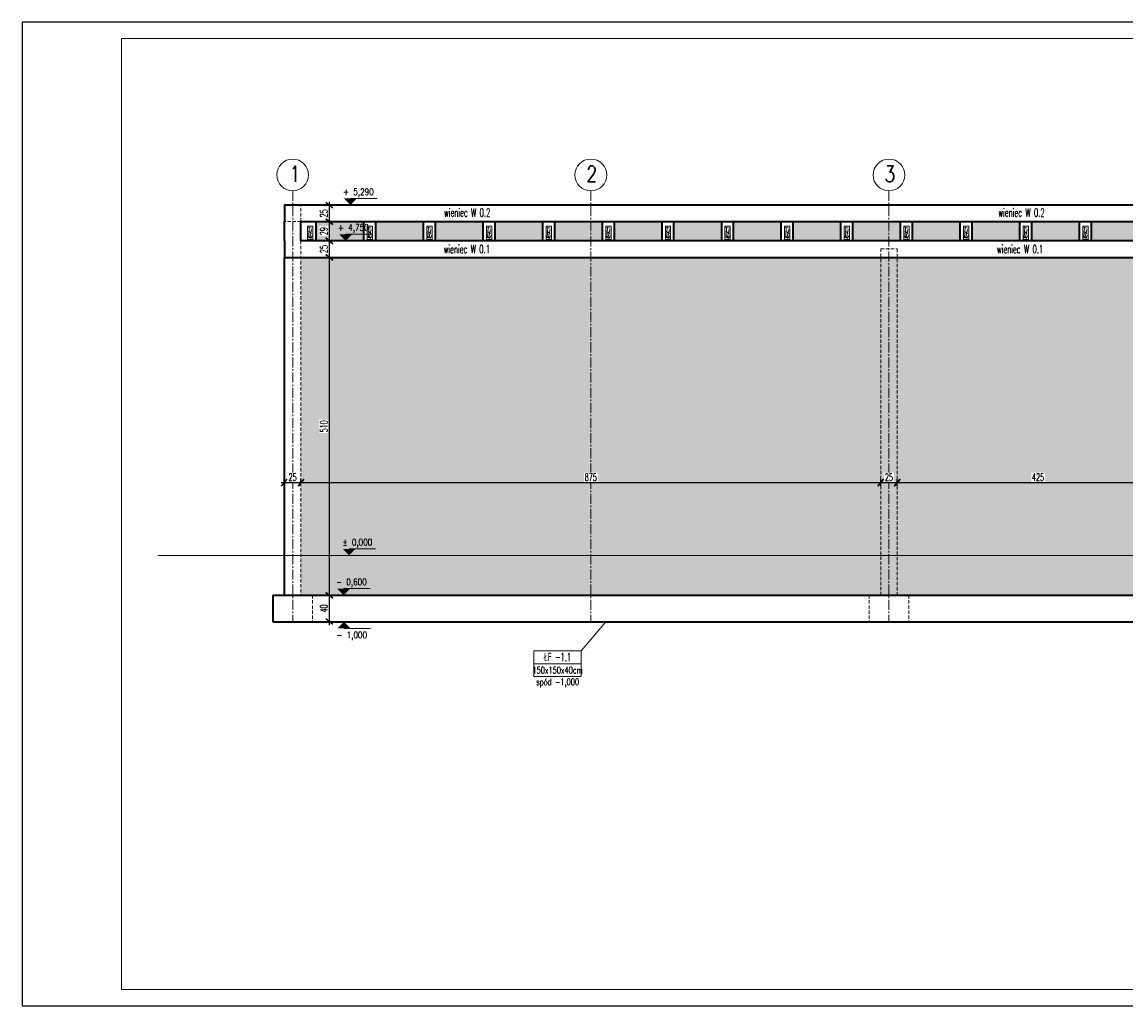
# Model space of a CAD drawing. Header units: centimetres. Extents: x 125945 to 146944, y 20629 to 31773.
# Tile 21 of 80: x 133206 to 134872, y 22758 to 24243. Entities that reach past the tile are written whole.
import ezdxf
from ezdxf.enums import TextEntityAlignment as Align

# ---------------------------------------------------------------- set-up
doc = ezdxf.new("R2010")
doc.units = ezdxf.units.CM
doc.linetypes.add('CENTER2', pattern=[28.575, 19.05, -3.175, 3.175, -3.175])
doc.linetypes.add('HIDDEN', pattern=[9.525, 6.35, -3.175])
for name, color, linetype, lineweight in [('e-cad_cienkie', 88, 'Continuous', 15), ('e-cad_opisy', 7, 'Continuous', 15), ('e-cad_osie', 172, 'CENTER2', 9), ('e-cad_ukryte', 1, 'HIDDEN', 15), ('e-cad_wymiary', 66, 'Continuous', 15), ('e-cad_wypelnienia', 254, 'Continuous', 9), ('K- OPISY', 40, 'Continuous', 15), ('K-DREWNO', 36, 'Continuous', 20), ('K-FUNDAMENTY', 44, 'Continuous', 35), ('K-ŚCIANY KONSTRUKCYJNE', 16, 'Continuous', 35), ('K-ŻELBET', 204, 'Continuous', 35), ('K-ŻELBET NIEWIDOCZNY', 9, 'HIDDEN', 20)]:
    doc.layers.add(name, color=color, linetype=linetype, lineweight=lineweight)
doc.styles.add('e-cad_1', font='simplex.shx', dxfattribs={"width": 0.6})
doc.styles.add('e-cad_2', font='simplex.shx', dxfattribs={"width": 0.8})
doc.styles.add('simpl', font='simplex.shx', dxfattribs={"width": 0.6})
doc.dimstyles.new('e-cad_1_50_[cm]', dxfattribs={"dimscale": 5, "dimtxt": 2.25, "dimasz": 1.75, "dimexe": 1, "dimexo": 0, "dimgap": 0.5, "dimtad": 1, "dimdec": 1, "dimrnd": 0.5, "dimdsep": 46, "dimtxsty": 'simpl', "dimblk": 'OBLIQUE', "dimcen": 0, "dimdle": 1, "dimclrd": 256, "dimclre": 256, "dimclrt": 256, "dimadec": 0, "dimazin": 0, "dimtfac": 1, "dimtdec": 1, "dimtix": 1, "dimtmove": 2, "dimatfit": 3, "dimldrblk": 'OBLIQUE', "dimfxl": 1, "dimfxlon": 1, "dimtfill": 1, "dimarcsym": 0})

# ---------------------------------------------------------------- blocks, each defined once
blk = doc.blocks.new('_Oblique')
at = {"color": 0, "linetype": 'ByBlock', "lineweight": -2}
blk.add_line((0.5, 0.6), (-0.5, -0.6), dxfattribs=at)
blk = doc.blocks.new('*D3954')
at = {"layer": 'e-cad_wymiary', "lineweight": -2, "ltscale": 2}
for p, q in [((133597.3, 23547.8), (133632.3, 23547.8)), ((133602.3, 23547.8), (133602.3, 23552.8)), ((133627.3, 23547.8), (133627.3, 23552.8))]:
    blk.add_line(p, q, dxfattribs=at)
at = {"layer": 'e-cad_wymiary', "lineweight": -2, "xscale": 8.75, "yscale": 8.75, "zscale": 8.75, "rotation": 180}
blk.add_blockref('_Oblique', (133602.3, 23547.8), dxfattribs=at)
at = {"layer": 'e-cad_wymiary', "lineweight": -2, "xscale": 8.75, "yscale": 8.75, "zscale": 8.75}
blk.add_blockref('_Oblique', (133627.3, 23547.8), dxfattribs=at)
at = {"layer": 'e-cad_wymiary', "ltscale": 2, "insert": (133614.8, 23555.9), "char_height": 11.25, "attachment_point": 5, "style": 'simpl', "bg_fill": 3, "box_fill_scale": 1.1, "bg_fill_color": 256, "bg_fill_true_color": 13158600, "bg_fill_transparency": 0}
blk.add_mtext('25', dxfattribs=at)
at = {"layer": 'Defpoints', "color": 0}
for p in [(133602.3, 23547.8), (133627.3, 23547.8), (133627.3, 23547.8)]:
    blk.add_point(p, dxfattribs=at)
blk = doc.blocks.new('*D3955')
at = {"layer": 'Defpoints', "color": 0}
for p in [(133627.3, 23547.8), (134502.3, 23547.8), (134502.3, 23461.8)]:
    blk.add_point(p, dxfattribs=at)
at = {"layer": 'e-cad_wymiary', "lineweight": -2, "ltscale": 2}
for p, q in [((133622.3, 23547.8), (134507.3, 23547.8)), ((133627.3, 23547.8), (133627.3, 23552.8)), ((134502.3, 23542.8), (134502.3, 23552.8))]:
    blk.add_line(p, q, dxfattribs=at)
at = {"layer": 'e-cad_wymiary', "lineweight": -2, "xscale": 8.75, "yscale": 8.75, "zscale": 8.75, "rotation": 180}
blk.add_blockref('_Oblique', (133627.3, 23547.8), dxfattribs=at)
at = {"layer": 'e-cad_wymiary', "lineweight": -2, "xscale": 8.75, "yscale": 8.75, "zscale": 8.75}
blk.add_blockref('_Oblique', (134502.3, 23547.8), dxfattribs=at)
at = {"layer": 'e-cad_wymiary', "ltscale": 2, "insert": (134064.8, 23555.9), "char_height": 11.25, "attachment_point": 5, "style": 'simpl', "bg_fill": 3, "box_fill_scale": 1.1, "bg_fill_color": 256, "bg_fill_true_color": 13158600, "bg_fill_transparency": 0}
blk.add_mtext('875', dxfattribs=at)
blk = doc.blocks.new('*D3956')
at = {"layer": 'Defpoints', "color": 0}
for p in [(134502.3, 23461.8), (134527.3, 23457.2)]:
    blk.add_point(p, dxfattribs=at)
at = {"layer": 'e-cad_wymiary', "lineweight": -2, "ltscale": 2}
for p, q in [((134497.3, 23547.8), (134532.3, 23547.8)), ((134502.3, 23542.8), (134502.3, 23552.8)), ((134527.3, 23542.8), (134527.3, 23552.8))]:
    blk.add_line(p, q, dxfattribs=at)
at = {"layer": 'e-cad_wymiary', "lineweight": -2, "xscale": 8.75, "yscale": 8.75, "zscale": 8.75, "rotation": 180}
blk.add_blockref('_Oblique', (134502.3, 23547.8), dxfattribs=at)
at = {"layer": 'e-cad_wymiary', "lineweight": -2, "xscale": 8.75, "yscale": 8.75, "zscale": 8.75}
blk.add_blockref('_Oblique', (134527.3, 23547.8), dxfattribs=at)
at = {"layer": 'e-cad_wymiary', "ltscale": 2, "insert": (134514.8, 23555.9), "char_height": 11.25, "attachment_point": 5, "style": 'simpl', "bg_fill": 3, "box_fill_scale": 1.1, "bg_fill_color": 256, "bg_fill_true_color": 13158600, "bg_fill_transparency": 0}
blk.add_mtext('25', dxfattribs=at)
at = {"layer": 'Defpoints', "color": 0}
blk.add_point((134527.3, 23547.8), dxfattribs=at)
blk = doc.blocks.new('*D3957')
at = {"layer": 'Defpoints', "color": 0}
for p in [(134952.3, 23547.8), (134952.3, 23471.9), (134527.3, 23457.2)]:
    blk.add_point(p, dxfattribs=at)
at = {"layer": 'e-cad_wymiary', "lineweight": -2, "ltscale": 2}
for p, q in [((134522.3, 23547.8), (134957.3, 23547.8)), ((134527.3, 23542.8), (134527.3, 23552.8)), ((134952.3, 23542.8), (134952.3, 23552.8))]:
    blk.add_line(p, q, dxfattribs=at)
at = {"layer": 'e-cad_wymiary', "lineweight": -2, "xscale": 8.75, "yscale": 8.75, "zscale": 8.75, "rotation": 180}
blk.add_blockref('_Oblique', (134527.3, 23547.8), dxfattribs=at)
at = {"layer": 'e-cad_wymiary', "lineweight": -2, "xscale": 8.75, "yscale": 8.75, "zscale": 8.75}
blk.add_blockref('_Oblique', (134952.3, 23547.8), dxfattribs=at)
at = {"layer": 'e-cad_wymiary', "ltscale": 2, "insert": (134739.8, 23555.9), "char_height": 11.25, "attachment_point": 5, "style": 'simpl', "bg_fill": 3, "box_fill_scale": 1.1, "bg_fill_color": 256, "bg_fill_true_color": 13158600, "bg_fill_transparency": 0}
blk.add_mtext('425', dxfattribs=at)
blk = doc.blocks.new('*D3998')
at = {"layer": 'e-cad_wymiary', "lineweight": -2, "ltscale": 2}
for p, q in [((133665, 23966.8), (133675, 23966.8)), ((133670, 23971.8), (133670, 23936.8)), ((133665, 23941.8), (133675, 23941.8))]:
    blk.add_line(p, q, dxfattribs=at)
at = {"layer": 'e-cad_wymiary', "lineweight": -2, "xscale": 8.75, "yscale": 8.75, "zscale": 8.75}
for p, rotation in [((133670, 23966.8), 90), ((133670, 23941.8), 270)]:
    blk.add_blockref('_Oblique', p, dxfattribs=dict(at, rotation=rotation))
at = {"layer": 'e-cad_wymiary', "ltscale": 2, "insert": (133661.8, 23954.3), "char_height": 11.25, "attachment_point": 5, "rotation": 90, "style": 'simpl', "bg_fill": 3, "box_fill_scale": 1.1, "bg_fill_color": 256, "bg_fill_true_color": 13158600, "bg_fill_transparency": 0}
blk.add_mtext('25', dxfattribs=at)
at = {"layer": 'Defpoints', "color": 0}
for p in [(133664.4, 23966.8), (133664.4, 23941.8), (133670, 23941.8)]:
    blk.add_point(p, dxfattribs=at)
blk = doc.blocks.new('*D3999')
at = {"layer": 'Defpoints', "color": 0}
blk.add_point((133675.5, 23912.8), dxfattribs=at)
at = {"layer": 'e-cad_wymiary', "lineweight": -2, "ltscale": 2}
for p, q in [((133665, 23941.8), (133675, 23941.8)), ((133670, 23946.8), (133670, 23907.8)), ((133675, 23912.8), (133665, 23912.8))]:
    blk.add_line(p, q, dxfattribs=at)
at = {"layer": 'e-cad_wymiary', "lineweight": -2, "xscale": 8.75, "yscale": 8.75, "zscale": 8.75}
for p, rotation in [((133670, 23941.8), 90), ((133670, 23912.8), 270)]:
    blk.add_blockref('_Oblique', p, dxfattribs=dict(at, rotation=rotation))
at = {"layer": 'e-cad_wymiary', "ltscale": 2, "insert": (133661.8, 23927.3), "char_height": 11.25, "attachment_point": 5, "rotation": 90, "style": 'simpl', "bg_fill": 3, "box_fill_scale": 1.1, "bg_fill_color": 256, "bg_fill_true_color": 13158600, "bg_fill_transparency": 0}
blk.add_mtext('29', dxfattribs=at)
at = {"layer": 'Defpoints', "color": 0}
for p in [(133664.4, 23941.8), (133670, 23912.8)]:
    blk.add_point(p, dxfattribs=at)
blk = doc.blocks.new('*D4000')
at = {"layer": 'Defpoints', "color": 0}
for p in [(133675.5, 23912.8), (133675.5, 23887.8)]:
    blk.add_point(p, dxfattribs=at)
at = {"layer": 'e-cad_wymiary', "lineweight": -2, "ltscale": 2}
for p, q in [((133675, 23912.8), (133665, 23912.8)), ((133670, 23917.8), (133670, 23882.8)), ((133675, 23887.8), (133665, 23887.8))]:
    blk.add_line(p, q, dxfattribs=at)
at = {"layer": 'e-cad_wymiary', "lineweight": -2, "xscale": 8.75, "yscale": 8.75, "zscale": 8.75}
for p, rotation in [((133670, 23912.8), 90), ((133670, 23887.8), 270)]:
    blk.add_blockref('_Oblique', p, dxfattribs=dict(at, rotation=rotation))
at = {"layer": 'e-cad_wymiary', "ltscale": 2, "insert": (133661.8, 23900.3), "char_height": 11.25, "attachment_point": 5, "rotation": 90, "style": 'simpl', "bg_fill": 3, "box_fill_scale": 1.1, "bg_fill_color": 256, "bg_fill_true_color": 13158600, "bg_fill_transparency": 0}
blk.add_mtext('25', dxfattribs=at)
at = {"layer": 'Defpoints', "color": 0}
blk.add_point((133670, 23887.8), dxfattribs=at)
blk = doc.blocks.new('*D4001')
at = {"layer": 'Defpoints', "color": 0}
for p in [(133675.5, 23887.8), (133670, 23377.8), (133688.1, 23377.8)]:
    blk.add_point(p, dxfattribs=at)
at = {"layer": 'e-cad_wymiary', "lineweight": -2, "ltscale": 2}
for p, q in [((133670, 23892.8), (133670, 23372.8)), ((133675, 23887.8), (133665, 23887.8)), ((133675, 23377.8), (133665, 23377.8))]:
    blk.add_line(p, q, dxfattribs=at)
at = {"layer": 'e-cad_wymiary', "lineweight": -2, "xscale": 8.75, "yscale": 8.75, "zscale": 8.75}
for p, rotation in [((133670, 23887.8), 90), ((133670, 23377.8), 270)]:
    blk.add_blockref('_Oblique', p, dxfattribs=dict(at, rotation=rotation))
at = {"layer": 'e-cad_wymiary', "ltscale": 2, "insert": (133661.8, 23632.8), "char_height": 11.25, "attachment_point": 5, "rotation": 90, "style": 'simpl', "bg_fill": 3, "box_fill_scale": 1.1, "bg_fill_color": 256, "bg_fill_true_color": 13158600, "bg_fill_transparency": 0}
blk.add_mtext('510', dxfattribs=at)
blk = doc.blocks.new('*D4002')
at = {"layer": 'Defpoints', "color": 0}
for p in [(133688.1, 23377.8), (133670, 23337.8), (133688.1, 23337.8)]:
    blk.add_point(p, dxfattribs=at)
at = {"layer": 'e-cad_wymiary', "lineweight": -2, "ltscale": 2}
for p, q in [((133675, 23377.8), (133665, 23377.8)), ((133670, 23382.8), (133670, 23332.8)), ((133675, 23337.8), (133665, 23337.8))]:
    blk.add_line(p, q, dxfattribs=at)
at = {"layer": 'e-cad_wymiary', "lineweight": -2, "xscale": 8.75, "yscale": 8.75, "zscale": 8.75}
for p, rotation in [((133670, 23377.8), 90), ((133670, 23337.8), 270)]:
    blk.add_blockref('_Oblique', p, dxfattribs=dict(at, rotation=rotation))
at = {"layer": 'e-cad_wymiary', "ltscale": 2, "insert": (133661.8, 23357.8), "char_height": 11.25, "attachment_point": 5, "rotation": 90, "style": 'simpl', "bg_fill": 3, "box_fill_scale": 1.1, "bg_fill_color": 256, "bg_fill_true_color": 13158600, "bg_fill_transparency": 0}
blk.add_mtext('40', dxfattribs=at)
blk = doc.blocks.new('e-cad_kota_2')
blk.add_line((0, 2), (8, 2))
blk.add_lwpolyline([(0, 0, 0, 4, 0), (0, 2, 4, 4, 0)], format="xyseb")
at = {"style": 'e-cad_1', "width": 0.8}
blk.add_attdef('ZNAK', text='', height=2, dxfattribs=at).set_placement((-0.5, 3), align=Align.RIGHT)
blk.add_attdef('RZEDNA', (0.8, 3), '', height=2, dxfattribs=at)
blk = doc.blocks.new('e-cad_kota_2_1')
blk.add_line((0, -2), (8, -2))
blk.add_lwpolyline([(0, 0, 0, 4, 0), (0, -2, 4, 4, 0)], format="xyseb")
at = {"style": 'e-cad_1', "width": 0.8}
blk.add_attdef('ZNAK', text='', height=2, dxfattribs=at).set_placement((-0.5, -5), align=Align.RIGHT)
blk.add_attdef('RZEDNA', (0.8, -5), '', height=2, dxfattribs=at)

msp = doc.modelspace()

# ---------------------------------------------------------------- hatches: boundary and pattern name
at = {"layer": 'e-cad_wypelnienia', "ltscale": 0.8}
h = msp.add_hatch(dxfattribs=at)
h.set_pattern_fill('APPIANRN', color=256, scale=0.15)
h.set_pattern_definition([(0, (133627.318, 23377.82), (0, 23.8125), []), (90, (133627.318, 23377.82), (-18.0975, 23.8125), [23.8125, -23.8125])])
h.paths.add_polyline_path([(133627.32, 23437.82), (134502.32, 23437.82), (134502.32, 23887.82), (133627.32, 23887.82), (133627.32, 23437.82)], is_closed=False)
h.paths.add_polyline_path([(134527.32, 23437.82), (134952.32, 23437.82), (134952.32, 23887.82), (134527.32, 23887.82), (134527.32, 23437.82)], is_closed=False)
h.paths.add_polyline_path([(134977.32, 23437.82), (135014.82, 23437.82), (135014.82, 23792.82), (134989.82, 23792.82), (134989.82, 23832.82), (135402.32, 23832.82), (135402.32, 23887.82), (134977.32, 23887.82), (134977.32, 23437.82)], is_closed=False)
h.paths.add_polyline_path([(133627.32, 23377.82), (133644.82, 23377.82), (134502.32, 23377.82), (134502.32, 23437.82), (133627.32, 23437.82), (133627.32, 23377.82)], is_closed=False)
h.paths.add_polyline_path([(136872.32, 23832.82), (136872.32, 23887.82), (136327.32, 23887.82), (136327.32, 23832.82), (136872.32, 23832.82)], is_closed=False)
h.paths.add_polyline_path([(134977.32, 23437.82), (134977.32, 23377.82), (135402.32, 23377.82), (135402.32, 23437.82), (135364.82, 23437.82), (135364.82, 23427.82), (135014.82, 23427.82), (135014.82, 23437.82), (134977.32, 23437.82)], is_closed=False)
h.paths.add_polyline_path([(134527.32, 23377.82), (134952.32, 23377.82), (134952.32, 23437.82), (134527.32, 23437.82), (134527.32, 23377.82)], is_closed=False)
h.paths.add_polyline_path([(136264.82, 23437.82), (136264.82, 23427.82), (135914.82, 23427.82), (135914.82, 23437.82), (135877.32, 23437.82), (135877.32, 23377.82), (136302.32, 23377.82), (136302.32, 23437.82), (136264.82, 23437.82)], is_closed=False)
h.paths.add_polyline_path([(135427.32, 23437.82), (135427.32, 23377.82), (135852.32, 23377.82), (135852.32, 23437.82), (135814.82, 23437.82), (135814.82, 23427.82), (135464.82, 23427.82), (135464.82, 23437.82), (135427.32, 23437.82)], is_closed=False)
h.paths.add_polyline_path([(136327.32, 23377.82), (136872.32, 23377.82), (136872.32, 23422.82), (136327.32, 23422.82), (136327.32, 23377.82)], is_closed=False)
h.paths.add_polyline_path([(135427.32, 23832.82), (135852.32, 23832.82), (135852.32, 23887.82), (135427.32, 23887.82), (135427.32, 23832.82)], is_closed=False)
h.paths.add_polyline_path([(135877.32, 23832.82), (136302.32, 23832.82), (136302.32, 23887.82), (135877.32, 23887.82), (135877.32, 23832.82)], is_closed=False)
h.paths.add_polyline_path([(135914.82, 23437.82), (135914.82, 23792.82), (135877.32, 23792.82), (135877.32, 23437.82), (135914.82, 23437.82)], is_closed=False)
h.paths.add_polyline_path([(136264.82, 23437.82), (136302.32, 23437.82), (136302.32, 23792.82), (136264.82, 23792.82), (136264.82, 23437.82)], is_closed=False)
h.paths.add_polyline_path([(135814.82, 23437.82), (135852.32, 23437.82), (135852.32, 23792.82), (135814.82, 23792.82), (135814.82, 23437.82)], is_closed=False)
h.paths.add_polyline_path([(135364.82, 23437.82), (135402.32, 23437.82), (135402.32, 23792.82), (135364.82, 23792.82), (135364.82, 23437.82)], is_closed=False)
h.paths.add_polyline_path([(135464.82, 23437.82), (135464.82, 23792.82), (135427.32, 23792.82), (135427.32, 23437.82), (135464.82, 23437.82)], is_closed=False)
h.paths.add_polyline_path([(134952.32, 23437.82), (134977.32, 23437.82), (134977.32, 23887.82), (134952.32, 23887.82), (134952.32, 23437.82)], is_closed=False)
h.paths.add_polyline_path([(134502.32, 23437.82), (134527.32, 23437.82), (134527.32, 23887.82), (134502.32, 23887.82), (134502.32, 23437.82)], is_closed=False)
h.paths.add_polyline_path([(135852.32, 23792.82), (135852.32, 23437.82), (135877.32, 23437.82), (135877.32, 23792.82), (135852.32, 23792.82)], is_closed=False)
h.paths.add_polyline_path([(135402.32, 23792.82), (135402.32, 23437.82), (135427.32, 23437.82), (135427.32, 23792.82), (135402.32, 23792.82)], is_closed=False)
h.paths.add_polyline_path([(136327.32, 23447.82), (136327.32, 23792.82), (136302.32, 23792.82), (136302.32, 23447.82), (136327.32, 23447.82)], is_closed=False)
h.paths.add_polyline_path([(135900.32, 23912.82), (135972.32, 23912.82), (135972.32, 23941.82), (135900.32, 23941.82), (135900.32, 23912.82)], is_closed=False)
h.paths.add_polyline_path([(136530.32, 23912.82), (136602.32, 23912.82), (136602.32, 23941.82), (136530.32, 23941.82), (136530.32, 23912.82)], is_closed=False)
h.paths.add_polyline_path([(136440.32, 23912.82), (136512.32, 23912.82), (136512.32, 23941.82), (136440.32, 23941.82), (136440.32, 23912.82)], is_closed=False)
h.paths.add_polyline_path([(136350.32, 23912.82), (136422.32, 23912.82), (136422.32, 23941.82), (136350.32, 23941.82), (136350.32, 23912.82)], is_closed=False)
h.paths.add_polyline_path([(136260.32, 23912.82), (136332.32, 23912.82), (136332.32, 23941.82), (136260.32, 23941.82), (136260.32, 23912.82)], is_closed=False)
h.paths.add_polyline_path([(136080.32, 23912.82), (136152.32, 23912.82), (136152.32, 23941.82), (136080.32, 23941.82), (136080.32, 23912.82)], is_closed=False)
h.paths.add_polyline_path([(135990.32, 23912.82), (136062.32, 23912.82), (136062.32, 23941.82), (135990.32, 23941.82), (135990.32, 23912.82)], is_closed=False)
h.paths.add_polyline_path([(135810.32, 23912.82), (135882.32, 23912.82), (135882.32, 23941.82), (135810.32, 23941.82), (135810.32, 23912.82)], is_closed=False)
h.paths.add_polyline_path([(135720.32, 23912.82), (135792.32, 23912.82), (135792.32, 23941.82), (135720.32, 23941.82), (135720.32, 23912.82)], is_closed=False)
h.paths.add_polyline_path([(135630.32, 23912.82), (135702.32, 23912.82), (135702.32, 23941.82), (135630.32, 23941.82), (135630.32, 23912.82)], is_closed=False)
h.paths.add_polyline_path([(134730.32, 23912.82), (134802.32, 23912.82), (134802.32, 23941.82), (134730.32, 23941.82), (134730.32, 23912.82)], is_closed=False)
h.paths.add_polyline_path([(135540.32, 23912.82), (135612.32, 23912.82), (135612.32, 23941.82), (135540.32, 23941.82), (135540.32, 23912.82)], is_closed=False)
h.paths.add_polyline_path([(135450.32, 23912.82), (135522.32, 23912.82), (135522.32, 23941.82), (135450.32, 23941.82), (135450.32, 23912.82)], is_closed=False)
h.paths.add_polyline_path([(135360.32, 23912.82), (135432.32, 23912.82), (135432.32, 23941.82), (135360.32, 23941.82), (135360.32, 23912.82)], is_closed=False)
h.paths.add_polyline_path([(135270.32, 23912.82), (135342.32, 23912.82), (135342.32, 23941.82), (135270.32, 23941.82), (135270.32, 23912.82)], is_closed=False)
h.paths.add_polyline_path([(135180.32, 23912.82), (135252.32, 23912.82), (135252.32, 23941.82), (135180.32, 23941.82), (135180.32, 23912.82)], is_closed=False)
h.paths.add_polyline_path([(135090.32, 23912.82), (135162.32, 23912.82), (135162.32, 23941.82), (135090.32, 23941.82), (135090.32, 23912.82)], is_closed=False)
h.paths.add_polyline_path([(134910.32, 23912.82), (134982.32, 23912.82), (134982.32, 23941.82), (134910.32, 23941.82), (134910.32, 23912.82)], is_closed=False)
h.paths.add_polyline_path([(134820.32, 23912.82), (134892.32, 23912.82), (134892.32, 23941.82), (134820.32, 23941.82), (134820.32, 23912.82)], is_closed=False)
h.paths.add_polyline_path([(134640.32, 23912.82), (134712.32, 23912.82), (134712.32, 23941.82), (134640.32, 23941.82), (134640.32, 23912.82)], is_closed=False)
h.paths.add_polyline_path([(134460.32, 23912.82), (134532.32, 23912.82), (134532.32, 23941.82), (134460.32, 23941.82), (134460.32, 23912.82)], is_closed=False)
h.paths.add_polyline_path([(134370.32, 23912.82), (134442.32, 23912.82), (134442.32, 23941.82), (134370.32, 23941.82), (134370.32, 23912.82)], is_closed=False)
h.paths.add_polyline_path([(134280.32, 23912.82), (134352.32, 23912.82), (134352.32, 23941.82), (134280.32, 23941.82), (134280.32, 23912.82)], is_closed=False)
h.paths.add_polyline_path([(134190.32, 23912.82), (134262.32, 23912.82), (134262.32, 23941.82), (134190.32, 23941.82), (134190.32, 23912.82)], is_closed=False)
h.paths.add_polyline_path([(133920.32, 23912.82), (133992.32, 23912.82), (133992.32, 23941.82), (133920.32, 23941.82), (133920.32, 23912.82)], is_closed=False)
h.paths.add_polyline_path([(133830.32, 23912.82), (133902.32, 23912.82), (133902.32, 23941.82), (133830.32, 23941.82), (133830.32, 23912.82)], is_closed=False)
h.paths.add_polyline_path([(133740.32, 23912.82), (133812.32, 23912.82), (133812.32, 23941.82), (133740.32, 23941.82), (133740.32, 23912.82)], is_closed=False)
h.paths.add_polyline_path([(133650.32, 23912.82), (133722.32, 23912.82), (133722.32, 23941.82), (133650.32, 23941.82), (133650.32, 23912.82)], is_closed=False)
h.paths.add_polyline_path([(134010.32, 23912.82), (134082.32, 23912.82), (134082.32, 23941.82), (134010.32, 23941.82), (134010.32, 23912.82)], is_closed=False)
h.paths.add_polyline_path([(134550.32, 23912.82), (134622.32, 23912.82), (134622.32, 23941.82), (134550.32, 23941.82), (134550.32, 23912.82)], is_closed=False)
h.paths.add_polyline_path([(134100.32, 23912.82), (134172.32, 23912.82), (134172.32, 23941.82), (134100.32, 23941.82), (134100.32, 23912.82)], is_closed=False)
h.paths.add_polyline_path([(135000.32, 23912.82), (135072.32, 23912.82), (135072.32, 23941.82), (135000.32, 23941.82), (135000.32, 23912.82)], is_closed=False)
h.paths.add_polyline_path([(136170.32, 23912.82), (136242.32, 23912.82), (136242.32, 23941.82), (136170.32, 23941.82), (136170.32, 23912.82)], is_closed=False)
h.paths.add_polyline_path([(136620.32, 23912.82), (136692.32, 23912.82), (136692.32, 23941.82), (136620.32, 23941.82), (136620.32, 23912.82)], is_closed=False)
h.paths.add_polyline_path([(136710.32, 23912.82), (136782.32, 23912.82), (136782.32, 23941.82), (136710.32, 23941.82), (136710.32, 23912.82)], is_closed=False)
h.paths.add_polyline_path([(135852.32, 23377.82), (135877.32, 23377.82), (135877.32, 23437.82), (135852.32, 23437.82), (135852.32, 23377.82)], is_closed=False)
h.paths.add_polyline_path([(134952.32, 23377.82), (134977.32, 23377.82), (134977.32, 23437.82), (134952.32, 23437.82), (134952.32, 23377.82)], is_closed=False)
h.paths.add_polyline_path([(134502.32, 23377.82), (134527.32, 23377.82), (134527.32, 23437.82), (134502.32, 23437.82), (134502.32, 23377.82)], is_closed=False)
h.paths.add_polyline_path([(135402.32, 23377.82), (135427.32, 23377.82), (135427.32, 23437.82), (135402.32, 23437.82), (135402.32, 23377.82)], is_closed=False)
h.paths.add_polyline_path([(136800.32, 23912.82), (136849.32, 23912.82), (136849.32, 23941.82), (136800.32, 23941.82), (136800.32, 23912.82)], is_closed=False)
h.paths.add_polyline_path([(135852.32, 23832.82), (135877.32, 23832.82), (135877.32, 23887.82), (135852.32, 23887.82), (135852.32, 23832.82)], is_closed=False)
h.paths.add_polyline_path([(136302.32, 23887.82), (136302.32, 23832.82), (136327.32, 23832.82), (136327.32, 23887.82), (136302.32, 23887.82)], is_closed=False)
h.paths.add_polyline_path([(135402.32, 23832.82), (135427.32, 23832.82), (135427.32, 23887.82), (135402.32, 23887.82), (135402.32, 23832.82)], is_closed=False)
h.paths.add_polyline_path([(136302.32, 23377.82), (136327.32, 23377.82), (136327.32, 23422.82), (136302.32, 23422.82), (136302.32, 23377.82)], is_closed=False)

# ---------------------------------------------------------------- linework, layer by layer
at = {"layer": 'e-cad_cienkie', "ltscale": 2}
for p, q in [((133694.82, 23966.82), (133727.32, 23966.82)), ((133687.2, 23912.82), (133719.7, 23912.82))]:
    msp.add_line(p, q, dxfattribs=at)
at = {"layer": 'e-cad_opisy'}
for centre in [(133614.82, 24012.25), (134064.82, 24012.25), (134514.82, 24012.25)]:
    msp.add_circle(centre, 24, dxfattribs=at)
at = {"layer": 'e-cad_osie', "ltscale": 0.8}
for p, q in [((133614.82, 23988.25), (133614.82, 23337.82)), ((134064.82, 23988.25), (134064.82, 23337.82)), ((134514.82, 23988.25), (134514.82, 23337.82))]:
    msp.add_line(p, q, dxfattribs=at)
at = {"layer": 'e-cad_ukryte', "ltscale": 0.8}
for p, q in [((133627.32, 23912.82), (133627.32, 23377.82)), ((134502.32, 23377.82), (134502.32, 23900.82)), ((134502.32, 23900.82), (134527.32, 23900.82)), ((134527.32, 23900.82), (134527.32, 23377.82))]:
    msp.add_line(p, q, dxfattribs=at)
at = {"layer": 'e-cad_wypelnienia', "ltscale": 0.8}
for p, q in [((133638.75, 23933.34), (133643.43, 23931.64)), ((133638.78, 23926.87), (133641, 23926.01)), ((133639.83, 23933.51), (133639.03, 23917.46)), ((133640.53, 23916.93), (133643.46, 23930.02)), ((133641, 23926.01), (133643.48, 23923.89)), ((133728.75, 23933.34), (133733.43, 23931.64)), ((133728.78, 23926.87), (133731, 23926.01)), ((133729.83, 23933.51), (133729.03, 23917.46)), ((133730.53, 23916.93), (133733.46, 23930.02)), ((133731, 23926.01), (133733.48, 23923.89)), ((133818.75, 23933.34), (133823.43, 23931.64)), ((133818.78, 23926.87), (133821, 23926.01)), ((133819.83, 23933.51), (133819.03, 23917.46)), ((133820.53, 23916.93), (133823.46, 23930.02)), ((133821, 23926.01), (133823.48, 23923.89)), ((133908.75, 23933.34), (133913.43, 23931.64)), ((133908.78, 23926.87), (133911, 23926.01)), ((133909.83, 23933.51), (133909.03, 23917.46)), ((133910.53, 23916.93), (133913.46, 23930.02)), ((133911, 23926.01), (133913.48, 23923.89)), ((133998.75, 23933.34), (134003.43, 23931.64)), ((133998.78, 23926.87), (134001, 23926.01)), ((133999.83, 23933.51), (133999.03, 23917.46)), ((134000.53, 23916.93), (134003.46, 23930.02)), ((134001, 23926.01), (134003.48, 23923.89)), ((134088.75, 23933.34), (134093.43, 23931.64)), ((134088.78, 23926.87), (134091, 23926.01)), ((134089.83, 23933.51), (134089.03, 23917.46)), ((134090.53, 23916.93), (134093.46, 23930.02)), ((134091, 23926.01), (134093.48, 23923.89)), ((134178.75, 23933.34), (134183.43, 23931.64)), ((134178.78, 23926.87), (134181, 23926.01)), ((134179.83, 23933.51), (134179.03, 23917.46)), ((134180.53, 23916.93), (134183.46, 23930.02)), ((134181, 23926.01), (134183.48, 23923.89)), ((134268.75, 23933.34), (134273.43, 23931.64)), ((134268.78, 23926.87), (134271, 23926.01)), ((134269.83, 23933.51), (134269.03, 23917.46)), ((134270.53, 23916.93), (134273.46, 23930.02)), ((134271, 23926.01), (134273.48, 23923.89)), ((134358.75, 23933.34), (134363.43, 23931.64)), ((134358.78, 23926.87), (134361, 23926.01)), ((134359.83, 23933.51), (134359.03, 23917.46)), ((134360.53, 23916.93), (134363.46, 23930.02)), ((134361, 23926.01), (134363.48, 23923.89)), ((134448.75, 23933.34), (134453.43, 23931.64)), ((134448.78, 23926.87), (134451, 23926.01)), ((134449.83, 23933.51), (134449.03, 23917.46)), ((134450.53, 23916.93), (134453.46, 23930.02)), ((134451, 23926.01), (134453.48, 23923.89)), ((134538.75, 23933.34), (134543.43, 23931.64)), ((134538.78, 23926.87), (134541, 23926.01)), ((134539.83, 23933.51), (134539.03, 23917.46)), ((134540.53, 23916.93), (134543.46, 23930.02)), ((134541, 23926.01), (134543.48, 23923.89)), ((134628.75, 23933.34), (134633.43, 23931.64)), ((134628.78, 23926.87), (134631, 23926.01)), ((134629.83, 23933.51), (134629.03, 23917.46)), ((134630.53, 23916.93), (134633.46, 23930.02)), ((134631, 23926.01), (134633.48, 23923.89)), ((134718.75, 23933.34), (134723.43, 23931.64)), ((134718.78, 23926.87), (134721, 23926.01)), ((134719.83, 23933.51), (134719.03, 23917.46)), ((134720.53, 23916.93), (134723.46, 23930.02)), ((134721, 23926.01), (134723.48, 23923.89)), ((134808.75, 23933.34), (134813.43, 23931.64)), ((134808.78, 23926.87), (134811, 23926.01)), ((134809.83, 23933.51), (134809.03, 23917.46)), ((134810.53, 23916.93), (134813.46, 23930.02)), ((134811, 23926.01), (134813.48, 23923.89)), ((133638.41, 23919.05), (133641.42, 23918.5)), ((133641.42, 23918.5), (133643.4, 23917.01)), ((133642.12, 23916.4), (133644.18, 23921)), ((133728.41, 23919.05), (133731.42, 23918.5)), ((133731.42, 23918.5), (133733.4, 23917.01)), ((133732.12, 23916.4), (133734.18, 23921)), ((133818.41, 23919.05), (133821.42, 23918.5)), ((133821.42, 23918.5), (133823.4, 23917.01)), ((133822.12, 23916.4), (133824.18, 23921)), ((133908.41, 23919.05), (133911.42, 23918.5)), ((133911.42, 23918.5), (133913.4, 23917.01)), ((133912.12, 23916.4), (133914.18, 23921)), ((133998.41, 23919.05), (134001.42, 23918.5)), ((134001.42, 23918.5), (134003.4, 23917.01)), ((134002.12, 23916.4), (134004.18, 23921)), ((134088.41, 23919.05), (134091.42, 23918.5)), ((134091.42, 23918.5), (134093.4, 23917.01)), ((134092.12, 23916.4), (134094.18, 23921)), ((134178.41, 23919.05), (134181.42, 23918.5)), ((134181.42, 23918.5), (134183.4, 23917.01)), ((134182.12, 23916.4), (134184.18, 23921)), ((134268.41, 23919.05), (134271.42, 23918.5)), ((134271.42, 23918.5), (134273.4, 23917.01)), ((134272.12, 23916.4), (134274.18, 23921)), ((134358.41, 23919.05), (134361.42, 23918.5)), ((134361.42, 23918.5), (134363.4, 23917.01)), ((134362.12, 23916.4), (134364.18, 23921)), ((134448.41, 23919.05), (134451.42, 23918.5)), ((134451.42, 23918.5), (134453.4, 23917.01)), ((134452.12, 23916.4), (134454.18, 23921)), ((134538.41, 23919.05), (134541.42, 23918.5)), ((134541.42, 23918.5), (134543.4, 23917.01)), ((134542.12, 23916.4), (134544.18, 23921)), ((134628.41, 23919.05), (134631.42, 23918.5)), ((134631.42, 23918.5), (134633.4, 23917.01)), ((134632.12, 23916.4), (134634.18, 23921)), ((134718.41, 23919.05), (134721.42, 23918.5)), ((134721.42, 23918.5), (134723.4, 23917.01)), ((134722.12, 23916.4), (134724.18, 23921)), ((134808.41, 23919.05), (134811.42, 23918.5)), ((134811.42, 23918.5), (134813.4, 23917.01)), ((134812.12, 23916.4), (134814.18, 23921)), ((133411.45, 23437.82), (136973.63, 23437.82))]:
    msp.add_line(p, q, dxfattribs=at)
at = {"layer": 'K- OPISY', "color": 32}
msp.add_lwpolyline([(134050.47, 23293.95), (134087.57, 23337.82)], dxfattribs=at)
for points in [[(134050.47, 23293.95), (133979.01, 23293.95), (133979.01, 23274.5), (134050.47, 23274.5)], [(134050.47, 23274.5), (133979.01, 23274.5), (133979.01, 23255.06), (134050.47, 23255.06)]]:
    msp.add_lwpolyline(points, close=True, dxfattribs=at)
at = {"layer": 'K-DREWNO', "ltscale": 0.8}
for p, q in [((133637.32, 23935.08), (133637.32, 23912.82)), ((133645.32, 23935.08), (133637.32, 23935.08)), ((133645.32, 23935.08), (133645.32, 23912.82)), ((133727.32, 23935.08), (133727.32, 23912.82)), ((133735.32, 23935.08), (133727.32, 23935.08)), ((133735.32, 23935.08), (133735.32, 23912.82)), ((133817.32, 23935.08), (133817.32, 23912.82)), ((133825.32, 23935.08), (133817.32, 23935.08)), ((133825.32, 23935.08), (133825.32, 23912.82)), ((133907.32, 23935.08), (133907.32, 23912.82)), ((133915.32, 23935.08), (133907.32, 23935.08)), ((133915.32, 23935.08), (133915.32, 23912.82)), ((133997.32, 23935.08), (133997.32, 23912.82)), ((134005.32, 23935.08), (133997.32, 23935.08)), ((134005.32, 23935.08), (134005.32, 23912.82)), ((134087.32, 23935.08), (134087.32, 23912.82)), ((134095.32, 23935.08), (134087.32, 23935.08)), ((134095.32, 23935.08), (134095.32, 23912.82)), ((134177.32, 23935.08), (134177.32, 23912.82)), ((134185.32, 23935.08), (134177.32, 23935.08)), ((134185.32, 23935.08), (134185.32, 23912.82)), ((134267.32, 23935.08), (134267.32, 23912.82)), ((134275.32, 23935.08), (134267.32, 23935.08)), ((134275.32, 23935.08), (134275.32, 23912.82)), ((134357.32, 23935.08), (134357.32, 23912.82)), ((134365.32, 23935.08), (134357.32, 23935.08)), ((134365.32, 23935.08), (134365.32, 23912.82)), ((134447.32, 23935.08), (134447.32, 23912.82)), ((134455.32, 23935.08), (134447.32, 23935.08)), ((134455.32, 23935.08), (134455.32, 23912.82)), ((134537.32, 23935.08), (134537.32, 23912.82)), ((134545.32, 23935.08), (134537.32, 23935.08)), ((134545.32, 23935.08), (134545.32, 23912.82)), ((134627.32, 23935.08), (134627.32, 23912.82)), ((134635.32, 23935.08), (134627.32, 23935.08)), ((134635.32, 23935.08), (134635.32, 23912.82)), ((134717.32, 23935.08), (134717.32, 23912.82)), ((134725.32, 23935.08), (134717.32, 23935.08)), ((134725.32, 23935.08), (134725.32, 23912.82)), ((134807.32, 23935.08), (134807.32, 23912.82)), ((134815.32, 23935.08), (134807.32, 23935.08)), ((134815.32, 23935.08), (134815.32, 23912.82)), ((133645.32, 23915.01), (133637.32, 23915.01)), ((133735.32, 23915.01), (133727.32, 23915.01)), ((133825.32, 23915.01), (133817.32, 23915.01)), ((133915.32, 23915.01), (133907.32, 23915.01)), ((134005.32, 23915.01), (133997.32, 23915.01)), ((134095.32, 23915.01), (134087.32, 23915.01)), ((134185.32, 23915.01), (134177.32, 23915.01)), ((134275.32, 23915.01), (134267.32, 23915.01)), ((134365.32, 23915.01), (134357.32, 23915.01)), ((134455.32, 23915.01), (134447.32, 23915.01)), ((134545.32, 23915.01), (134537.32, 23915.01)), ((134635.32, 23915.01), (134627.32, 23915.01)), ((134725.32, 23915.01), (134717.32, 23915.01)), ((134815.32, 23915.01), (134807.32, 23915.01))]:
    msp.add_line(p, q, dxfattribs=at)
at = {"layer": 'K-FUNDAMENTY', "ltscale": 0.8}
for p, q in [((133584.82, 23377.82), (133644.82, 23377.82)), ((133584.82, 23377.82), (133584.82, 23337.82)), ((133644.82, 23377.82), (136914.82, 23377.82)), ((133584.82, 23337.82), (136914.82, 23337.82))]:
    msp.add_line(p, q, dxfattribs=at)
at = {"layer": 'K-ŚCIANY KONSTRUKCYJNE', "ltscale": 0.8}
for p, q in [((133650.32, 23912.82), (133650.32, 23941.82)), ((133722.32, 23912.82), (133722.32, 23941.82)), ((133740.32, 23912.82), (133740.32, 23941.82)), ((133812.32, 23912.82), (133812.32, 23941.82)), ((133830.32, 23912.82), (133830.32, 23941.82)), ((133902.32, 23912.82), (133902.32, 23941.82)), ((133920.32, 23912.82), (133920.32, 23941.82)), ((133992.32, 23912.82), (133992.32, 23941.82)), ((134010.32, 23912.82), (134010.32, 23941.82)), ((134082.32, 23912.82), (134082.32, 23941.82)), ((134100.32, 23912.82), (134100.32, 23941.82)), ((134172.32, 23912.82), (134172.32, 23941.82)), ((134190.32, 23912.82), (134190.32, 23941.82)), ((134262.32, 23912.82), (134262.32, 23941.82)), ((134280.32, 23912.82), (134280.32, 23941.82)), ((134352.32, 23912.82), (134352.32, 23941.82)), ((134370.32, 23912.82), (134370.32, 23941.82)), ((134442.32, 23912.82), (134442.32, 23941.82)), ((134460.32, 23912.82), (134460.32, 23941.82)), ((134532.32, 23912.82), (134532.32, 23941.82)), ((134550.32, 23912.82), (134550.32, 23941.82)), ((134622.32, 23912.82), (134622.32, 23941.82)), ((134640.32, 23912.82), (134640.32, 23941.82)), ((134712.32, 23912.82), (134712.32, 23941.82)), ((134730.32, 23912.82), (134730.32, 23941.82)), ((134802.32, 23912.82), (134802.32, 23941.82)), ((134820.32, 23912.82), (134820.32, 23941.82)), ((133602.32, 23377.82), (133602.32, 23887.82))]:
    msp.add_line(p, q, dxfattribs=at)
at = {"layer": 'K-ŻELBET', "ltscale": 0.8}
for p, q in [((133602.32, 23912.82), (133602.32, 23941.82)), ((133627.32, 23912.82), (133627.32, 23941.82))]:
    msp.add_line(p, q, dxfattribs=at)
for points in [[(136897.32, 23941.82), (136897.32, 23966.82), (133602.32, 23966.82), (133602.32, 23941.82)], [(133627.32, 23941.82), (136872.32, 23941.82)], [(133602.32, 23912.82), (133602.32, 23887.82), (136872.32, 23887.82)], [(136872.32, 23912.82), (133627.32, 23912.82)]]:
    msp.add_lwpolyline(points, dxfattribs=at)
at = {"layer": 'K-ŻELBET NIEWIDOCZNY', "ltscale": 0.8}
for p, q in [((133627.32, 23941.82), (133627.32, 23966.82)), ((133627.32, 23941.82), (133602.32, 23941.82)), ((133644.82, 23377.82), (133644.82, 23337.82)), ((134484.82, 23377.82), (134484.82, 23337.82)), ((134544.82, 23377.82), (134544.82, 23337.82))]:
    msp.add_line(p, q, dxfattribs=at)

# ---------------------------------------------------------------- block references
at = {"layer": 'e-cad_opisy', "ltscale": 2, "xscale": 5, "yscale": 5, "zscale": 5}
for p, values in [((133702.32, 23966.82), {'RZEDNA': '5,290', 'ZNAK': '+'}), ((133694.7, 23912.82), {'RZEDNA': '4,750', 'ZNAK': '+'})]:
    msp.add_blockref('e-cad_kota_2', p, dxfattribs=at).add_auto_attribs(values)

# ---------------------------------------------------------------- texts
at = {"layer": 'e-cad_opisy', "ltscale": 2, "style": 'e-cad_2', "width": 0.8}
for s, p in [('1', (133610.2, 24001.75)), ('2', (134058.03, 24001.75)), ('3', (134508.03, 24001.75))]:
    msp.add_text(s, height=24, dxfattribs=at).set_placement(p)
at = {"layer": 'K- OPISY', "color": 2, "style": 'e-cad_1', "width": 0.6}
for s, p in [('wieniec W 0.2', (133843.38, 23949.21)), ('wieniec W 0.2', (134680.02, 23949.21)), ('wieniec W 0.1', (133842.85, 23893.98)), ('wieniec W 0.1', (134677.86, 23893.98))]:
    msp.add_text(s, height=12.5, dxfattribs=at).set_placement(p)
at = {"layer": 'K- OPISY', "color": 32, "width": 71.4626, "attachment_point": 5, "style": 'e-cad_1'}
for s, insert, char_height in [('ŁF -1.1', (134014.74, 23284.62), 12.5), ('150x150x40cm', (134014.74, 23264.8), 10), ('spód -1,000', (134014.74, 23245.39), 10)]:
    msp.add_mtext(s, dxfattribs=dict(at, insert=insert, char_height=char_height))

# ---------------------------------------------------------------- next in the draw order: dimensions: what is measured, and where the dimension line sits
at = {"layer": 'e-cad_wymiary', "ltscale": 2}
dim = msp.add_linear_dim(base=(133669.96, 23941.82), p1=(133664.41, 23966.82), p2=(133664.41, 23941.82), angle=90, dimstyle='e-cad_1_50_[cm]', dxfattribs=at)
dim.commit()
dim.dimension.update_dxf_attribs({"geometry": '*D3998', "text_midpoint": (133661.84, 23954.32)})
dim = msp.add_linear_dim(base=(133627.32, 23547.82), p1=(133602.32, 23547.82), p2=(133627.32, 23547.82), dimstyle='e-cad_1_50_[cm]', dxfattribs=at)
dim.commit()
dim.dimension.update_dxf_attribs({"geometry": '*D3954', "text_midpoint": (133614.82, 23555.95)})

# ---------------------------------------------------------------- next in the draw order: dimensions: what is measured, and where the dimension line sits
dim = msp.add_linear_dim(base=(133669.96, 23912.82), p1=(133664.41, 23941.82), p2=(133675.51, 23912.82), angle=90, dimstyle='e-cad_1_50_[cm]', dxfattribs=at)
dim.commit()
dim.dimension.update_dxf_attribs({"geometry": '*D3999', "text_midpoint": (133661.84, 23927.32)})
dim = msp.add_linear_dim(base=(134502.32, 23547.82), p1=(133627.32, 23547.82), p2=(134502.32, 23461.78), dimstyle='e-cad_1_50_[cm]', dxfattribs=at)
dim.commit()
dim.dimension.update_dxf_attribs({"geometry": '*D3955', "text_midpoint": (134064.82, 23555.95)})

# ---------------------------------------------------------------- next in the draw order: dimensions: what is measured, and where the dimension line sits
dim = msp.add_linear_dim(base=(133669.96, 23887.82), p1=(133675.51, 23912.82), p2=(133675.51, 23887.82), angle=90, dimstyle='e-cad_1_50_[cm]', dxfattribs=at)
dim.commit()
dim.dimension.update_dxf_attribs({"geometry": '*D4000', "text_midpoint": (133661.84, 23900.32)})
dim = msp.add_linear_dim(base=(134527.32, 23547.82), p1=(134502.32, 23461.78), p2=(134527.32, 23457.15), dimstyle='e-cad_1_50_[cm]', dxfattribs=at)
dim.commit()
dim.dimension.update_dxf_attribs({"geometry": '*D3956', "text_midpoint": (134514.82, 23555.95)})

# ---------------------------------------------------------------- next in the draw order: dimensions: what is measured, and where the dimension line sits
dim = msp.add_linear_dim(base=(133669.96, 23377.82), p1=(133675.51, 23887.82), p2=(133688.13, 23377.82), angle=90, dimstyle='e-cad_1_50_[cm]', dxfattribs=at)
dim.commit()
dim.dimension.update_dxf_attribs({"geometry": '*D4001', "text_midpoint": (133661.84, 23632.82)})
dim = msp.add_linear_dim(base=(134952.32, 23547.82), p1=(134527.32, 23457.15), p2=(134952.32, 23471.94), dimstyle='e-cad_1_50_[cm]', dxfattribs=at)
dim.commit()
dim.dimension.update_dxf_attribs({"geometry": '*D3957', "text_midpoint": (134739.82, 23555.95)})

# ---------------------------------------------------------------- next in the draw order: linework, layer by layer
at = {"layer": 'e-cad_cienkie', "ltscale": 2}
msp.add_line((133692.59, 23437.82), (133725.09, 23437.82), dxfattribs=at)

# ---------------------------------------------------------------- next in the draw order: block references
at = {"layer": 'e-cad_opisy', "ltscale": 2, "xscale": 5, "yscale": 5, "zscale": 5}
msp.add_blockref('e-cad_kota_2', (133700.09, 23437.82), dxfattribs=at).add_auto_attribs({'RZEDNA': '0,000', 'ZNAK': '%%p'})

# ---------------------------------------------------------------- next in the draw order: dimensions: what is measured, and where the dimension line sits
at = {"layer": 'e-cad_wymiary', "ltscale": 2}
dim = msp.add_linear_dim(base=(133669.96, 23337.82), p1=(133688.13, 23377.82), p2=(133688.13, 23337.82), angle=90, dimstyle='e-cad_1_50_[cm]', dxfattribs=at)
dim.commit()
dim.dimension.update_dxf_attribs({"geometry": '*D4002', "text_midpoint": (133661.84, 23357.82)})

# ---------------------------------------------------------------- next in the draw order: linework, layer by layer
at = {"layer": 'Defpoints'}
msp.add_lwpolyline([(133206.41, 22757.95), (137606.41, 22757.95), (137606.41, 24242.95), (133206.41, 24242.95)], close=True, dxfattribs=at)
at = {"layer": 'e-cad_cienkie', "ltscale": 2}
for p, q in [((133684.3, 23377.82), (133716.8, 23377.82)), ((133684.76, 23337.82), (133717.26, 23337.82))]:
    msp.add_line(p, q, dxfattribs=at)
at = {"layer": 'e-cad_cienkie'}
msp.add_lwpolyline([(133356.41, 22782.95), (137581.41, 22782.95), (137581.41, 24217.95), (133356.41, 24217.95)], close=True, dxfattribs=at)

# ---------------------------------------------------------------- next in the draw order: block references
at = {"layer": 'e-cad_opisy', "ltscale": 2, "xscale": 5, "yscale": 5, "zscale": 5}
for name, p, values in [('e-cad_kota_2', (133691.8, 23377.82), {'RZEDNA': '0,600', 'ZNAK': '-'}), ('e-cad_kota_2_1', (133692.26, 23337.82), {'RZEDNA': '1,000', 'ZNAK': '-'})]:
    msp.add_blockref(name, p, dxfattribs=at).add_auto_attribs(values)

doc.saveas('drawing.dxf')
